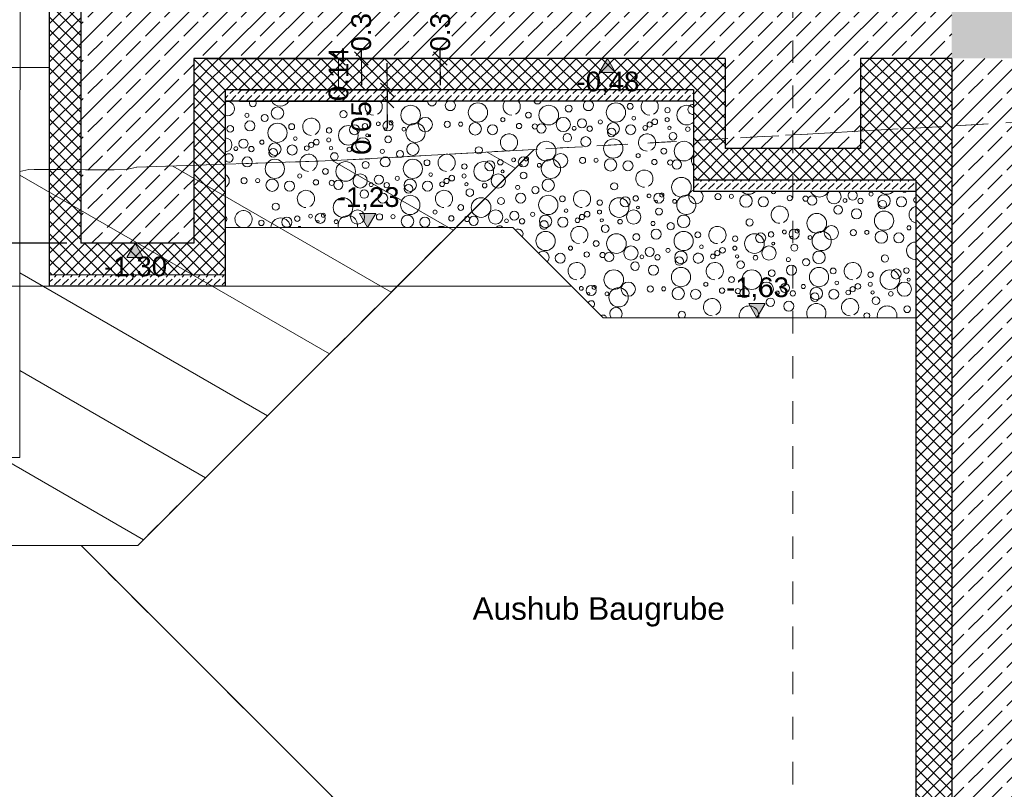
# Model space of a CAD drawing. Header units: metres. Extents: x -20.3 to 39.4, y -22.2 to 2.8.
# Tile 6 of 65: x 4.1 to 8.5, y -13.9 to -10.5. Entities that reach past the tile are written whole.
import ezdxf

# ---------------------------------------------------------------- set-up
doc = ezdxf.new("R2010")
doc.units = ezdxf.units.M
doc.header["$LTSCALE"] = 0.4
doc.header["$MEASUREMENT"] = 0
for name, pattern in [('Raster', [0.2, 0.1, -0.05, 0, -0.05]), ('Strichlinie', [0.2, 0.15, -0.05]), ('Strichlinie weit', [0.529167, 0.3175, -0.211667]), ('Strichlinie_ lang', [0.529167, 0.3175, -0.211667])]:
    doc.linetypes.add(name, pattern=pattern)
doc.layers.get('0').update_dxf_attribs({"color": 8, "lineweight": 9})
doc.layers.get('Defpoints').update_dxf_attribs({"color": 8, "lineweight": 9})
for name, color, linetype in [('Abbruch_S-Linien _ Schraffuren.2D', 2, 'Abbruch 1'), ('Neubau__ GHIW - druckfeste Dämmung u BP', 8, 'Continuous'), ('Neubau__ GHIW - Perimeterdämmung', 8, 'Continuous'), ('Neubau__ GHIW - Perimeterdämmung Wand', 8, 'Continuous'), ('Neubau_A - Bodenaustausch', 8, 'Continuous'), ('Neubau_A - Sauberkeitsschicht', 8, 'Continuous'), ('Neubau_A-Bodenplatte', 8, 'Continuous'), ('Neubau_A-Decken', 8, 'Continuous'), ('Neubau_A-Fundament', 8, 'Continuous'), ('Neubau_A-STB Wände', 8, 'Continuous'), ('Neubau_R-Konstruktionsraster gross', 33, 'Continuous'), ('Neubau_S-Linien _ Schraffuren.2D', 8, 'Continuous'), ('Neubau_T-Bemaßung', 8, 'Continuous')]:
    doc.layers.add(name, color=color, linetype=linetype)
doc.layers.add('S-Linien _ Schraffuren.2D', color=8, linetype='Continuous', lineweight=9)
doc.layers.add('T-Text', color=8, linetype='Continuous', lineweight=9)
doc.styles.add('ERSTELLTER_STIL_2', font='arial.ttf')
doc.linetypes.add('Abbruch 1', pattern='A,0,[1,U02-BA1-001-a Schnitte A-A und B-B1.Shx,S=0.001984,R=0,X=0,Y=0],-0.25,0', length=0.25)
doc.dimstyles.new('ERSTELLTER_STIL__1', dxfattribs={"dimtxt": 0.0875, "dimasz": 0.059375, "dimexe": 0.18, "dimexo": 0.0625, "dimgap": 0, "dimtad": 1, "dimzin": 0, "dimdsep": 46, "dimtxsty": 'ERSTELLTER_STIL_2', "dimblk": 'ARROWHEAD_6', "dimblk1": 'ARROWHEAD_6', "dimblk2": 'ARROWHEAD_6', "dimcen": 0.09, "dimclrd": 7, "dimclre": 7, "dimclrt": 7, "dimazin": 0, "dimtfac": 1, "dimtdec": 4, "dimtmove": 0, "dimatfit": 3, "dimfxl": 1, "dimtolj": 1, "dimtzin": 0, "dimarcsym": 0})
pattern_1 = [(45, (388.31789, -10.175), (-0.035355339, 0.035355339), [0.0375, -0.0125]), (45, (388.31789, -10.139645), (-0.035355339, 0.035355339), [0.0375, -0.0125])]
pattern_2 = [(45, (388.31789, -10.175), (-0.0282842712, 0.0282842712), []), (135, (388.31789, -10.175), (0.0282842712, 0.0282842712), [])]
pattern_3 = [(150, (0.2, -10.655), (0.1875, 0.3247595), [])]
pattern_4 = [(45, (388.31789, -10.175), (-0.084852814, 0.084852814), []), (45, (388.27546, -10.13257), (-0.084852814, 0.084852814), [0.09, -0.03])]

# ---------------------------------------------------------------- blocks, each defined once
blk = doc.blocks.new('*X236', base_point=(4547.9313, -0.0469))
at = {"layer": 'Neubau_A - Bodenaustausch', "color": 253, "linetype": 'Continuous', "lineweight": 9, "true_color": 0x9f9f9f}
for centre, radius in [((4166.8068, -1.1396), 0.0137), ((4166.8666, -1.1387), 0.00908), ((4166.931, -1.1593), 0.0275), ((4167.4855, -1.1286), 0.00908), ((4167.5429, -1.1593), 0.0275), ((4167.0081, -1.1631), 0.0223), ((4167.1252, -1.1466), 0.0117), ((4167.1953, -1.1489), 0.0115), ((4167.2243, -1.1574), 0.0205), ((4167.3698, -1.157), 0.00837), ((4167.4388, -1.159), 0.0118), ((4167.5356, -1.1755), 0.0189), ((4167.6199, -1.1631), 0.0223), ((4167.245, -1.2582), 0.0436), ((4167.3393, -1.1985), 0.0189), ((4167.4207, -1.2162), 0.0223), ((4167.543, -1.2467), 0.0427), ((4166.947, -1.2544), 0.0158), ((4166.7174, -1.3096), 0.013), ((4166.9687, -1.3482), 0.0436), ((4166.9962, -1.3231), 0.0223), ((4167.0424, -1.3077), 0.0119), ((4167.1013, -1.2967), 0.00837), ((4167.1444, -1.3062), 0.0223), ((4167.1581, -1.2926), 0.00908), ((4167.2666, -1.3367), 0.0427), ((4167.3095, -1.3002), 0.0315), ((4167.4068, -1.2996), 0.0137), ((4167.4666, -1.2987), 0.00908), ((4167.531, -1.3193), 0.0275), ((4167.6081, -1.3231), 0.0223), ((4167.6532, -1.2784), 0.00908), ((4166.8832, -1.3264), 0.0119), ((4167.0522, -1.3481), 0.00642), ((4167.1338, -1.321), 0.00574), ((4167.1454, -1.3662), 0.015), ((4167.2149, -1.321), 0.00837), ((4166.7336, -1.3623), 0.00812), ((4166.7843, -1.405), 0.0103), ((4166.804, -1.3904), 0.0115), ((4166.827, -1.3779), 0.0126), ((4166.8818, -1.3684), 0.00908), ((4167.0331, -1.3902), 0.0315), ((4167.2547, -1.4093), 0.0275), ((4166.8919, -1.405), 0.00732), ((4166.9072, -1.4419), 0.0169), ((4166.9731, -1.411), 0.0101), ((4167.1192, -1.4192), 0.00908), ((4167.1977, -1.431), 0.0158), ((4167.547, -1.4144), 0.0158), ((4166.9568, -1.5082), 0.0436), ((4167.0453, -1.4794), 0.015), ((4167.1325, -1.4662), 0.0223), ((4167.2548, -1.4967), 0.0427), ((4167.3174, -1.4696), 0.013), ((4167.4832, -1.4864), 0.0119), ((4167.5687, -1.5082), 0.0436), ((4167.5962, -1.4831), 0.0223), ((4167.6424, -1.4677), 0.0119), ((4166.7532, -1.5284), 0.00908), ((4166.8669, -1.5081), 0.0128), ((4167.0213, -1.5502), 0.0315), ((4167.1039, -1.5449), 0.0201), ((4167.3336, -1.5223), 0.00812), ((4167.427, -1.5379), 0.0126), ((4167.4818, -1.5284), 0.00908), ((4167.6331, -1.5502), 0.0315), ((4167.6522, -1.5081), 0.00642), ((4166.8252, -1.5566), 0.0117), ((4166.8953, -1.5589), 0.0115), ((4166.9243, -1.5674), 0.0205), ((4167.0698, -1.567), 0.00837), ((4167.1388, -1.569), 0.0118), ((4167.1855, -1.5386), 0.00908), ((4167.2429, -1.5693), 0.0275), ((4167.2356, -1.5855), 0.0189), ((4167.3199, -1.5731), 0.0223), ((4167.3843, -1.565), 0.0103), ((4167.404, -1.5504), 0.0115), ((4167.4919, -1.565), 0.00732), ((4167.5731, -1.571), 0.0101), ((4167.0393, -1.6085), 0.0189), ((4167.1207, -1.6262), 0.0223), ((4167.5072, -1.6019), 0.0169), ((4167.6453, -1.6394), 0.015)]:
    blk.add_circle(centre, radius, dxfattribs=at)
for centre, radius, start, end in [((4166.7095, -1.1402), 0.0315, 249.3865, 47.8435), ((4166.943, -1.0867), 0.0427, 224.8644, 315.1356), ((4167.0532, -1.1184), 0.00908, 170.1566, 9.8434), ((4167.2568, -1.0982), 0.0436, 205.3797, 334.6203), ((4167.3213, -1.1402), 0.0315, 132.1565, 47.8435), ((4167.4039, -1.1349), 0.0201, 116.2941, 63.7059), ((4167.5548, -1.0867), 0.0427, 224.8644, 315.1356), ((4167.6336, -1.1123), 0.00812, 213.9773, 326.0227), ((4166.6666, -1.1767), 0.0427, 318.0229, 41.9771), ((4167.6843, -1.155), 0.0103, 95.3677, 264.6323), ((4167.0807, -1.22), 0.0382, 296.5651, 270), ((4167.6926, -1.22), 0.0382, 103.9059, 256.0941), ((4166.8044, -1.31), 0.0382, 296.5651, 270), ((4167.6807, -1.38), 0.0382, 86.0141, 270), ((4166.7199, -1.4131), 0.0223, 195.0109, 164.9891), ((4166.7926, -1.47), 0.0382, 296.5651, 270), ((4167.4044, -1.47), 0.0382, 296.5651, 270), ((4166.7081, -1.5731), 0.0223, 244.2461, 115.7539), ((4166.7807, -1.63), 0.0382, 296.5651, 270), ((4167.243, -1.6567), 0.0427, 331.8816, 208.1184), ((4167.3926, -1.63), 0.0382, 296.5651, 270), ((4166.945, -1.6682), 0.0436, 348.5201, 191.4799), ((4167.4669, -1.6681), 0.0128, 317.0714, 222.9286), ((4167.5568, -1.6682), 0.0436, 348.5201, 191.4799)]:
    blk.add_arc(centre, radius, start, end, dxfattribs=at)
blk = doc.blocks.new('*X237', base_point=(4547.9313, -0.0469))
at = {"layer": 'Neubau_A - Bodenaustausch', "color": 253, "linetype": 'Continuous', "lineweight": 9, "true_color": 0x9f9f9f}
for centre, radius in [((4166.043, -1.3367), 0.0427), ((4166.3568, -1.3482), 0.0436), ((4166.4453, -1.3194), 0.015), ((4166.5325, -1.3062), 0.0223), ((4166.6548, -1.3367), 0.0427), ((4166.2669, -1.3481), 0.0128), ((4166.1081, -1.4131), 0.0223), ((4166.1532, -1.3684), 0.00908), ((4166.2252, -1.3966), 0.0117), ((4166.2953, -1.3989), 0.0115), ((4166.3243, -1.4074), 0.0205), ((4166.4213, -1.3902), 0.0315), ((4166.5039, -1.3849), 0.0201), ((4166.5855, -1.3786), 0.00908), ((4166.6429, -1.4093), 0.0275), ((4166.4393, -1.4485), 0.0189), ((4166.4698, -1.407), 0.00837), ((4166.5388, -1.409), 0.0118), ((4166.6356, -1.4255), 0.0189), ((4166.345, -1.5082), 0.0436), ((4166.5207, -1.4662), 0.0223), ((4166.643, -1.4967), 0.0427), ((4166.4095, -1.5502), 0.0315), ((4166.2013, -1.5467), 0.00837), ((4166.2444, -1.5562), 0.0223), ((4166.2338, -1.571), 0.00574), ((4166.2581, -1.5426), 0.00908), ((4166.3149, -1.571), 0.00837), ((4166.3666, -1.5867), 0.0427), ((4166.5068, -1.5496), 0.0137), ((4166.5666, -1.5487), 0.00908), ((4166.631, -1.5693), 0.0275)]:
    blk.add_circle(centre, radius, dxfattribs=at)
for centre, radius, start, end in [((4165.9207, -1.3062), 0.0223, 327.7959, 122.2041), ((4166.0356, -1.2655), 0.0189, 216.9734, 323.0266), ((4166.1926, -1.31), 0.0382, 119.8578, 270), ((4166.1926, -1.31), 0.0382, 296.5651, 60.1422), ((4166.3072, -1.2819), 0.0169, 162.645, 17.355), ((4166.5977, -1.271), 0.0158, 201.6732, 338.3268), ((4166.031, -1.4093), 0.0275, 314.7011, 135.2989), ((4166.1807, -1.47), 0.0382, 296.5651, 270), ((4166.7199, -1.4131), 0.0223, 164.9891, 195.0109), ((4166.7081, -1.5731), 0.0223, 115.7539, 244.2461), ((4166.2454, -1.6162), 0.015, 293.6809, 156.3191), ((4166.3547, -1.6593), 0.0275, 320.4326, 219.5674), ((4166.647, -1.6644), 0.0158, 307.5421, 232.4579), ((4166.2977, -1.681), 0.0158, 15.1674, 122.4479)]:
    blk.add_arc(centre, radius, start, end, dxfattribs=at)
blk = doc.blocks.new('*X241', base_point=(4547.9313, -0.0469))
at = {"layer": 'Neubau_A - Bodenaustausch', "color": 253, "linetype": 'Continuous', "lineweight": 9, "true_color": 0x9f9f9f}
for centre, radius in [((4164.8547, -0.7693), 0.0275), ((4165.445, -0.7782), 0.0436), ((4165.743, -0.7667), 0.0427), ((4166.0568, -0.7782), 0.0436), ((4166.1453, -0.7494), 0.015), ((4166.3548, -0.7667), 0.0427), ((4166.4174, -0.7396), 0.013), ((4164.7192, -0.7792), 0.00908), ((4164.7977, -0.791), 0.0158), ((4165.147, -0.7744), 0.0158), ((4165.9669, -0.7781), 0.0128), ((4166.4336, -0.7923), 0.00812), ((4166.5832, -0.7564), 0.0119), ((4164.6453, -0.8394), 0.015), ((4164.7325, -0.8262), 0.0223), ((4164.8548, -0.8567), 0.0427), ((4164.9174, -0.8296), 0.013), ((4165.1687, -0.8682), 0.0436), ((4165.1962, -0.8431), 0.0223), ((4165.2424, -0.8277), 0.0119), ((4165.3013, -0.8167), 0.00837), ((4165.3444, -0.8262), 0.0223), ((4165.3581, -0.8126), 0.00908), ((4165.4666, -0.8567), 0.0427), ((4165.5095, -0.8202), 0.0315), ((4165.6068, -0.8196), 0.0137), ((4165.6666, -0.8187), 0.00908), ((4165.731, -0.8393), 0.0275), ((4165.8081, -0.8431), 0.0223), ((4165.8532, -0.7984), 0.00908), ((4165.9252, -0.8266), 0.0117), ((4165.9953, -0.8289), 0.0115), ((4166.0243, -0.8374), 0.0205), ((4166.1213, -0.8202), 0.0315), ((4166.1698, -0.837), 0.00837), ((4166.2039, -0.8149), 0.0201), ((4166.2388, -0.839), 0.0118), ((4166.2855, -0.8086), 0.00908), ((4166.3429, -0.8393), 0.0275), ((4166.4199, -0.8431), 0.0223), ((4166.4843, -0.835), 0.0103), ((4166.504, -0.8204), 0.0115), ((4166.527, -0.8079), 0.0126), ((4166.5818, -0.7984), 0.00908), ((4166.5919, -0.835), 0.00732), ((4165.0832, -0.8464), 0.0119), ((4165.2522, -0.8681), 0.00642), ((4165.3338, -0.841), 0.00574), ((4165.3454, -0.8862), 0.015), ((4165.4149, -0.841), 0.00837), ((4166.1393, -0.8785), 0.0189), ((4166.3356, -0.8555), 0.0189), ((4166.6072, -0.8719), 0.0169), ((4166.6731, -0.841), 0.0101), ((4164.7039, -0.9049), 0.0201), ((4164.7855, -0.8986), 0.00908), ((4164.8429, -0.9293), 0.0275), ((4164.9199, -0.9331), 0.0223), ((4164.9336, -0.8823), 0.00812), ((4164.9843, -0.925), 0.0103), ((4165.004, -0.9104), 0.0115), ((4165.027, -0.8979), 0.0126), ((4165.0818, -0.8884), 0.00908), ((4165.2331, -0.9102), 0.0315), ((4165.4547, -0.9293), 0.0275), ((4166.045, -0.9382), 0.0436), ((4166.2207, -0.8962), 0.0223), ((4166.343, -0.9267), 0.0427), ((4164.6698, -0.927), 0.00837), ((4164.7388, -0.929), 0.0118), ((4164.8356, -0.9455), 0.0189), ((4165.0919, -0.925), 0.00732), ((4165.1072, -0.9619), 0.0169), ((4165.1731, -0.931), 0.0101), ((4165.3192, -0.9392), 0.00908), ((4165.3977, -0.951), 0.0158), ((4165.747, -0.9344), 0.0158), ((4166.1095, -0.9802), 0.0315), ((4166.4532, -0.9584), 0.00908), ((4166.5669, -0.9381), 0.0128), ((4164.7207, -0.9862), 0.0223), ((4164.843, -1.0167), 0.0427), ((4165.1568, -1.0282), 0.0436), ((4165.2453, -0.9994), 0.015), ((4165.3325, -0.9862), 0.0223), ((4165.4548, -1.0167), 0.0427), ((4165.5174, -0.9896), 0.013), ((4165.6832, -1.0064), 0.0119), ((4165.7687, -1.0282), 0.0436), ((4165.7962, -1.0031), 0.0223), ((4165.8424, -0.9877), 0.0119), ((4165.9013, -0.9767), 0.00837), ((4165.9444, -0.9862), 0.0223), ((4165.9338, -1.001), 0.00574), ((4165.9581, -0.9726), 0.00908), ((4166.0149, -1.001), 0.00837), ((4166.0666, -1.0167), 0.0427), ((4166.2068, -0.9796), 0.0137), ((4166.2666, -0.9787), 0.00908), ((4166.331, -0.9993), 0.0275), ((4166.4081, -1.0031), 0.0223), ((4166.5252, -0.9866), 0.0117), ((4166.5953, -0.9889), 0.0115), ((4166.6243, -0.9974), 0.0205), ((4164.9532, -1.0484), 0.00908), ((4165.0669, -1.0281), 0.0128), ((4165.2213, -1.0702), 0.0315), ((4165.3039, -1.0649), 0.0201), ((4165.5336, -1.0423), 0.00812), ((4165.627, -1.0579), 0.0126), ((4165.6818, -1.0484), 0.00908), ((4165.8331, -1.0702), 0.0315), ((4165.8522, -1.0281), 0.00642), ((4165.9454, -1.0462), 0.015), ((4164.7068, -1.0696), 0.0137), ((4164.7666, -1.0687), 0.00908), ((4164.831, -1.0893), 0.0275), ((4164.9081, -1.0931), 0.0223), ((4165.0252, -1.0766), 0.0117), ((4165.0953, -1.0789), 0.0115), ((4165.1243, -1.0874), 0.0205), ((4165.2698, -1.087), 0.00837), ((4165.3388, -1.089), 0.0118), ((4165.3855, -1.0586), 0.00908), ((4165.4429, -1.0893), 0.0275), ((4165.4356, -1.1055), 0.0189), ((4165.5199, -1.0931), 0.0223), ((4165.5843, -1.085), 0.0103), ((4165.604, -1.0704), 0.0115), ((4165.6919, -1.085), 0.00732), ((4165.7731, -1.091), 0.0101), ((4165.9192, -1.0992), 0.00908), ((4166.0547, -1.0893), 0.0275), ((4166.347, -1.0944), 0.0158), ((4166.645, -1.0982), 0.0436), ((4165.2393, -1.1285), 0.0189), ((4165.3207, -1.1462), 0.0223), ((4165.443, -1.1767), 0.0427), ((4165.7072, -1.1219), 0.0169), ((4165.9325, -1.1462), 0.0223), ((4165.9977, -1.111), 0.0158), ((4166.0548, -1.1767), 0.0427), ((4166.5013, -1.1367), 0.00837), ((4166.5444, -1.1462), 0.0223), ((4166.5581, -1.1326), 0.00908), ((4164.847, -1.1844), 0.0158), ((4165.145, -1.1882), 0.0436), ((4165.6669, -1.1881), 0.0128), ((4165.7568, -1.1882), 0.0436), ((4165.8453, -1.1594), 0.015), ((4166.1174, -1.1496), 0.013), ((4166.2832, -1.1664), 0.0119), ((4166.3687, -1.1882), 0.0436), ((4166.3962, -1.1631), 0.0223), ((4166.4424, -1.1477), 0.0119), ((4166.5338, -1.161), 0.00574), ((4166.6149, -1.161), 0.00837), ((4165.0013, -1.2267), 0.00837), ((4165.0444, -1.2362), 0.0223), ((4165.0581, -1.2226), 0.00908), ((4165.2095, -1.2302), 0.0315), ((4165.3068, -1.2296), 0.0137), ((4165.3666, -1.2287), 0.00908), ((4165.431, -1.2493), 0.0275), ((4165.5532, -1.2084), 0.00908), ((4165.8213, -1.2302), 0.0315), ((4165.9039, -1.2249), 0.0201), ((4165.9855, -1.2186), 0.00908), ((4166.0429, -1.2493), 0.0275), ((4166.1336, -1.2023), 0.00812), ((4166.204, -1.2304), 0.0115), ((4166.227, -1.2179), 0.0126), ((4166.2818, -1.2084), 0.00908), ((4166.4331, -1.2302), 0.0315), ((4166.4522, -1.1881), 0.00642), ((4166.5454, -1.2062), 0.015), ((4166.6547, -1.2493), 0.0275), ((4164.7832, -1.2564), 0.0119), ((4164.8962, -1.2531), 0.0223), ((4164.9424, -1.2377), 0.0119), ((4165.0338, -1.251), 0.00574), ((4165.1149, -1.251), 0.00837), ((4165.5081, -1.2531), 0.0223), ((4165.6252, -1.2366), 0.0117), ((4165.6953, -1.2389), 0.0115), ((4165.7243, -1.2474), 0.0205), ((4165.8698, -1.247), 0.00837), ((4165.9388, -1.249), 0.0118), ((4166.1199, -1.2531), 0.0223), ((4166.1843, -1.245), 0.0103), ((4166.2919, -1.245), 0.00732), ((4166.3731, -1.251), 0.0101), ((4166.5192, -1.2592), 0.00908)]:
    blk.add_circle(centre, radius, dxfattribs=at)
for centre, radius, start, end in [((4164.6331, -0.7502), 0.0315, 251.8383, 108.1617), ((4164.7454, -0.7262), 0.015, 141.5321, 38.4679), ((4164.8666, -0.6967), 0.0427, 208.1184, 331.8816), ((4165.2807, -0.74), 0.0382, 142.7359, 270), ((4165.2807, -0.74), 0.0382, 296.5651, 37.2641), ((4165.5393, -0.7185), 0.0189, 175.0504, 4.9496), ((4165.6207, -0.7362), 0.0223, 119.8987, 60.1013), ((4165.8926, -0.74), 0.0382, 142.7359, 270), ((4165.8926, -0.74), 0.0382, 296.5651, 37.2641), ((4166.0072, -0.7119), 0.0169, 197.0968, 342.9032), ((4166.2325, -0.7362), 0.0223, 119.8987, 60.1013), ((4166.5044, -0.74), 0.0382, 142.7359, 270), ((4166.5044, -0.74), 0.0382, 296.5651, 37.2641), ((4166.6687, -0.7782), 0.0436, 46.9752, 313.0248), ((4166.6962, -0.7531), 0.0223, 84.4413, 275.5587), ((4165.0044, -0.83), 0.0382, 296.5651, 270), ((4165.8807, -0.9), 0.0382, 296.5651, 270), ((4166.4926, -0.9), 0.0382, 296.5651, 270), ((4164.6213, -0.9102), 0.0315, 273.6716, 86.3284), ((4166.6568, -0.9382), 0.0436, 17.434, 342.566), ((4164.6393, -0.9685), 0.0189, 212.4116, 147.5884), ((4164.9926, -0.99), 0.0382, 296.5651, 270), ((4165.6044, -0.99), 0.0382, 296.5651, 270), ((4166.7213, -0.9802), 0.0315, 136.7021, 223.2979), ((4164.6095, -1.0702), 0.0315, 296.0894, 63.9106), ((4166.4807, -1.06), 0.0382, 296.5651, 270), ((4164.9807, -1.15), 0.0382, 296.5651, 270), ((4165.5926, -1.15), 0.0382, 296.5651, 270), ((4166.2044, -1.15), 0.0382, 296.5651, 270), ((4166.6666, -1.1767), 0.0427, 41.9771, 318.0229), ((4166.7095, -1.1402), 0.0315, 110.6135, 249.3865), ((4164.7044, -1.24), 0.0382, 296.5651, 254.8293), ((4164.6174, -1.2396), 0.013, 297.2113, 62.7887), ((4164.8687, -1.2782), 0.0436, 1.7515, 178.2485), ((4165.1666, -1.2667), 0.0427, 346.2811, 193.7189), ((4166.0356, -1.2655), 0.0189, 323.0265, 216.9735), ((4166.3072, -1.2819), 0.0169, 17.3549, 162.6451), ((4166.5977, -1.271), 0.0158, 338.3267, 201.6733), ((4164.9522, -1.2781), 0.00642, 11.3125, 168.6875), ((4165.5807, -1.31), 0.0382, 60.1421, 119.8579), ((4165.8393, -1.2885), 0.0189, 37.9016, 142.0984), ((4166.1926, -1.31), 0.0382, 60.1421, 119.8579)]:
    blk.add_arc(centre, radius, start, end, dxfattribs=at)
blk = doc.blocks.new('ARROWHEAD_6')
at = {"color": 0, "linetype": 'Continuous', "lineweight": 0}
for p, q in [((0, 0), (-1, 0)), ((-0.5, -0.5), (0.5, 0.5))]:
    blk.add_line(p, q, dxfattribs=at)
blk = doc.blocks.new('*D300')
at = {"layer": 'Defpoints', "color": 0, "linetype": 'Continuous', "transparency": 16777216}
for p in [(5.0099, -10.795), (5.7269, -10.795), (5.0099, -10.845)]:
    blk.add_point(p, dxfattribs=at)
at = {"layer": 'Neubau_T-Bemaßung', "linetype": 'Continuous', "lineweight": -2, "transparency": 16777216}
for p, q in [((5.7269, -10.7356), (5.7269, -10.6762)), ((5.0724, -10.795), (5.9069, -10.795)), ((5.7269, -10.795), (5.7269, -10.845)), ((5.0724, -10.845), (5.9069, -10.845)), ((5.7269, -10.9044), (5.7269, -10.9638))]:
    blk.add_line(p, q, dxfattribs=at)
at = {"layer": 'Neubau_T-Bemaßung', "linetype": 'Continuous', "lineweight": -2, "transparency": 16777216, "xscale": 0.059375, "yscale": 0.059375, "zscale": 0.059375}
for p, rotation in [((5.7269, -10.795), 270), ((5.7269, -10.845), 90)]:
    blk.add_blockref('ARROWHEAD_6', p, dxfattribs=dict(at, rotation=rotation))
at = {"layer": 'Neubau_T-Bemaßung', "linetype": 'Continuous', "lineweight": 9, "transparency": 16777216, "insert": (5.6129, -10.9638), "char_height": 0.0875, "attachment_point": 5, "rotation": 90, "style": 'ERSTELLTER_STIL_2'}
blk.add_mtext('\\A1;0.05', dxfattribs=at)
blk = doc.blocks.new('*D301')
at = {"layer": 'Defpoints', "color": 0, "linetype": 'Continuous', "transparency": 16777216}
for p in [(4.8699, -10.655), (5.5123, -10.655), (5.0099, -10.795)]:
    blk.add_point(p, dxfattribs=at)
at = {"layer": 'Neubau_T-Bemaßung', "linetype": 'Continuous', "lineweight": -2, "transparency": 16777216}
for p, q in [((4.9324, -10.655), (5.6923, -10.655)), ((5.5123, -10.7356), (5.5123, -10.7144)), ((5.0724, -10.795), (5.6923, -10.795))]:
    blk.add_line(p, q, dxfattribs=at)
at = {"layer": 'Neubau_T-Bemaßung', "linetype": 'Continuous', "lineweight": -2, "transparency": 16777216, "xscale": 0.059375, "yscale": 0.059375, "zscale": 0.059375}
for p, rotation in [((5.5123, -10.655), 90), ((5.5123, -10.795), 270)]:
    blk.add_blockref('ARROWHEAD_6', p, dxfattribs=dict(at, rotation=rotation))
at = {"layer": 'Neubau_T-Bemaßung', "linetype": 'Continuous', "lineweight": 9, "transparency": 16777216, "insert": (5.5123, -10.725), "char_height": 0.0875, "attachment_point": 5, "rotation": 90, "style": 'ERSTELLTER_STIL_2'}
blk.add_mtext('\\A1;0.14', dxfattribs=at)
blk = doc.blocks.new('*D302')
at = {"layer": 'Defpoints', "color": 0, "linetype": 'Continuous', "transparency": 16777216}
for p in [(4.3699, -10.355), (5.6129, -10.355), (4.8699, -10.655)]:
    blk.add_point(p, dxfattribs=at)
at = {"layer": 'Neubau_T-Bemaßung', "linetype": 'Continuous', "lineweight": -2, "transparency": 16777216}
for p, q in [((5.6129, -10.2956), (5.6129, -10.2363)), ((4.4324, -10.355), (5.7929, -10.355)), ((5.6129, -10.355), (5.6129, -10.3917)), ((5.6129, -10.655), (5.6129, -10.6186)), ((4.9324, -10.655), (5.7929, -10.655)), ((5.6129, -10.7144), (5.6129, -10.7738))]:
    blk.add_line(p, q, dxfattribs=at)
at = {"layer": 'Neubau_T-Bemaßung', "linetype": 'Continuous', "lineweight": -2, "transparency": 16777216, "xscale": 0.059375, "yscale": 0.059375, "zscale": 0.059375}
for p, rotation in [((5.6129, -10.355), 270), ((5.6129, -10.655), 90)]:
    blk.add_blockref('ARROWHEAD_6', p, dxfattribs=dict(at, rotation=rotation))
at = {"layer": 'Neubau_T-Bemaßung', "linetype": 'Continuous', "lineweight": 9, "transparency": 16777216, "insert": (5.6129, -10.5051), "char_height": 0.0875, "attachment_point": 5, "rotation": 90, "style": 'ERSTELLTER_STIL_2'}
blk.add_mtext('\\A1;0.30', dxfattribs=at)
blk = doc.blocks.new('*D315')
at = {"layer": 'Defpoints', "color": 0, "linetype": 'Continuous', "transparency": 16777216}
for p in [(4.3699, -10.355), (5.9629, -10.355), (6.1528, -10.655)]:
    blk.add_point(p, dxfattribs=at)
at = {"layer": 'Neubau_T-Bemaßung', "linetype": 'Continuous', "lineweight": -2, "transparency": 16777216}
for p, q in [((5.9629, -10.2956), (5.9629, -10.2363)), ((4.4324, -10.355), (6.1429, -10.355)), ((5.9629, -10.355), (5.9629, -10.3917)), ((5.9629, -10.655), (5.9629, -10.6186)), ((6.0903, -10.655), (5.7829, -10.655)), ((5.9629, -10.7144), (5.9629, -10.7738))]:
    blk.add_line(p, q, dxfattribs=at)
at = {"layer": 'Neubau_T-Bemaßung', "linetype": 'Continuous', "lineweight": -2, "transparency": 16777216, "xscale": 0.059375, "yscale": 0.059375, "zscale": 0.059375}
for p, rotation in [((5.9629, -10.355), 270), ((5.9629, -10.655), 90)]:
    blk.add_blockref('ARROWHEAD_6', p, dxfattribs=dict(at, rotation=rotation))
at = {"layer": 'Neubau_T-Bemaßung', "linetype": 'Continuous', "lineweight": 9, "transparency": 16777216, "insert": (5.9629, -10.5051), "char_height": 0.0875, "attachment_point": 5, "rotation": 90, "style": 'ERSTELLTER_STIL_2'}
blk.add_mtext('\\A1;0.30', dxfattribs=at)
blk = doc.blocks.new('*D321')
at = {"layer": 'Defpoints', "color": 0, "linetype": 'Continuous', "transparency": 16777216}
for p in [(3.9388, -10.355), (4.3699, -10.355), (4.3699, -11.475)]:
    blk.add_point(p, dxfattribs=at)
at = {"layer": 'Neubau_T-Bemaßung', "linetype": 'Continuous', "lineweight": -2, "transparency": 16777216}
for p, q in [((4.3074, -10.355), (3.7588, -10.355)), ((3.9388, -10.4144), (3.9388, -10.8094)), ((3.9388, -11.4156), (3.9388, -11.0276)), ((4.3074, -11.475), (3.7588, -11.475))]:
    blk.add_line(p, q, dxfattribs=at)
at = {"layer": 'Neubau_T-Bemaßung', "linetype": 'Continuous', "lineweight": -2, "transparency": 16777216, "xscale": 0.059375, "yscale": 0.059375, "zscale": 0.059375}
for p, rotation in [((3.9388, -10.355), 90), ((3.9388, -11.475), 270)]:
    blk.add_blockref('ARROWHEAD_6', p, dxfattribs=dict(at, rotation=rotation))
at = {"layer": 'Neubau_T-Bemaßung', "linetype": 'Continuous', "lineweight": 9, "transparency": 16777216, "insert": (3.9388, -10.9185), "char_height": 0.0875, "attachment_point": 5, "rotation": 90, "style": 'ERSTELLTER_STIL_2'}
blk.add_mtext('\\A1;1.12', dxfattribs=at)

msp = doc.modelspace()

# ---------------------------------------------------------------- hatches: boundary and pattern name
at = {"layer": 'Neubau__ GHIW - druckfeste Dämmung u BP', "linetype": 'Continuous', "lineweight": 0}
h = msp.add_hatch(dxfattribs=at)
h.set_pattern_fill('DÄMMUNG__HART_1_0002', color=256, style=0, pattern_type=2)
h.set_pattern_definition(pattern_2)
h.paths.add_polyline_path([(4.8699, -10.795), (7.225, -10.795), (7.225, -10.655), (4.8699, -10.655)])
h = msp.add_hatch(dxfattribs=at)
h.set_pattern_fill('DÄMMUNG__HART_1_0002', color=256, style=0, pattern_type=2)
h.set_pattern_definition(pattern_2)
h.paths.add_polyline_path([(8.23, -10.655), (7.825, -10.655), (7.825, -10.795), (8.23, -10.795)])
h = msp.add_hatch(dxfattribs=at)
h.set_pattern_fill('DÄMMUNG__HART_1_0002', color=256, style=0, pattern_type=2)
h.set_pattern_definition(pattern_2)
h.paths.add_polyline_path([(7.085, -11.195), (8.07, -11.195), (8.07, -11.055), (7.085, -11.055)])
h = msp.add_hatch(dxfattribs=at)
h.set_pattern_fill('DÄMMUNG__HART_1_0002', color=256, style=0, pattern_type=2)
h.set_pattern_definition(pattern_2)
h.paths.add_polyline_path([(5.0099, -11.475), (4.2299, -11.475), (4.2299, -11.615), (5.0099, -11.615)])
h = msp.add_hatch(dxfattribs=at)
h.set_pattern_fill('BETON__UNBEWEHRT_0002', color=256, style=0, pattern_type=2)
h.set_pattern_definition(pattern_1)
h.paths.add_polyline_path([(4.2299, -11.665), (5.0099, -11.665), (5.0099, -11.615), (4.2299, -11.615)])
at = {"layer": 'Neubau__ GHIW - Perimeterdämmung', "linetype": 'Continuous', "lineweight": 0}
h = msp.add_hatch(dxfattribs=at)
h.set_pattern_fill('DÄMMUNG__HART_1_0002', color=256, style=0, pattern_type=2)
h.set_pattern_definition(pattern_2)
h.paths.add_polyline_path([(4.2299, -10.355), (4.2299, -11.475), (4.3699, -11.475), (4.3699, -10.355)])
at = {"layer": 'Neubau__ GHIW - Perimeterdämmung Wand', "linetype": 'Continuous', "lineweight": 0}
h = msp.add_hatch(dxfattribs=at)
h.set_pattern_fill('DÄMMUNG__HART_1_0002', color=256, style=0, pattern_type=2)
h.set_pattern_definition(pattern_2)
h.paths.add_polyline_path([(4.8699, -11.475), (5.0099, -11.475), (5.0099, -10.795), (4.8699, -10.795)])
h = msp.add_hatch(dxfattribs=at)
h.set_pattern_fill('DÄMMUNG__HART_1_0002', color=256, style=0, pattern_type=2)
h.set_pattern_definition(pattern_2)
h.paths.add_polyline_path([(7.225, -10.795), (7.085, -10.795), (7.085, -11.055), (7.225, -11.055)])
h = msp.add_hatch(dxfattribs=at)
h.set_pattern_fill('DÄMMUNG__HART_1_0002', color=256, style=0, pattern_type=2)
h.set_pattern_definition(pattern_2)
h.paths.add_polyline_path([(7.825, -11.055), (8.07, -11.055), (8.07, -10.795), (7.825, -10.795)])
h = msp.add_hatch(dxfattribs=at)
h.set_pattern_fill('DÄMMUNG__HART_1_0002', color=256, style=0, pattern_type=2)
h.set_pattern_definition(pattern_2)
h.paths.add_polyline_path([(8.23, -10.795), (8.07, -10.795), (8.07, -14.555), (8.23, -14.555)])
at = {"layer": 'Neubau_A - Sauberkeitsschicht', "linetype": 'Continuous', "lineweight": 0}
h = msp.add_hatch(dxfattribs=at)
h.set_pattern_fill('BETON__UNBEWEHRT_0002', color=256, style=0, pattern_type=2)
h.set_pattern_definition(pattern_1)
h.paths.add_polyline_path([(5.0099, -10.845), (7.085, -10.845), (7.085, -10.795), (5.0099, -10.795)])
h = msp.add_hatch(dxfattribs=at)
h.set_pattern_fill('BETON__UNBEWEHRT_0002', color=256, style=0, pattern_type=2)
h.set_pattern_definition(pattern_1)
h.paths.add_polyline_path([(8.07, -11.195), (7.085, -11.195), (7.085, -11.245), (8.07, -11.245)])
at = {"layer": 'Neubau_A-Bodenplatte', "linetype": 'Continuous', "lineweight": 0}
h = msp.add_hatch(dxfattribs=at)
h.set_pattern_fill('BETON__STAHLBETON_0002', color=256, style=0, pattern_type=2)
h.set_pattern_definition(pattern_4)
h.paths.add_polyline_path([(4.3699, -10.655), (8.23, -10.655), (8.23, -10.355), (4.3699, -10.355)])
at = {"layer": 'Neubau_A-Decken', "linetype": 'Continuous', "lineweight": 0}
h = msp.add_hatch(dxfattribs=at)
h.set_pattern_fill('BETON__STAHLBETON_0002', color=256, style=0, pattern_type=2)
h.set_pattern_definition(pattern_4)
h.paths.add_polyline_path([(23.73, -10.355), (8.23, -10.355), (8.23, -10.655), (23.73, -10.655)])
at = {"layer": 'Neubau_A-Fundament', "linetype": 'Continuous', "lineweight": 0}
h = msp.add_hatch(dxfattribs=at)
h.set_pattern_fill('BETON__STAHLBETON_0002', color=256, style=0, pattern_type=2)
h.set_pattern_definition(pattern_4)
h.paths.add_polyline_path([(4.8699, -10.655), (4.3699, -10.655), (4.3699, -11.475), (4.8699, -11.475)])
h = msp.add_hatch(dxfattribs=at)
h.set_pattern_fill('BETON__STAHLBETON_0002', color=256, style=0, pattern_type=2)
h.set_pattern_definition(pattern_4)
h.paths.add_polyline_path([(7.825, -10.655), (7.225, -10.655), (7.225, -11.055), (7.825, -11.055)])
at = {"layer": 'Neubau_A-STB Wände', "linetype": 'Continuous', "lineweight": 0}
h = msp.add_hatch(dxfattribs=at)
h.set_pattern_fill('BETON__STAHLBETON_0002', color=256, style=0, pattern_type=2)
h.set_pattern_definition(pattern_4)
h.paths.add_polyline_path([(8.53, -10.655), (8.23, -10.655), (8.23, -14.555), (8.53, -14.555)])
at = {"layer": 'Neubau_S-Linien _ Schraffuren.2D', "linetype": 'Continuous', "lineweight": 15}
h = msp.add_hatch(dxfattribs=at)
h.set_pattern_fill('ABSTANDSFLÄCHEN_0002', color=256, style=0, pattern_type=2)
h.set_pattern_definition(pattern_3)
h.paths.add_polyline_path([(-20.2927, -13.835), (-20.2927, -12.738), (-17.2924, -12.738), (-17.2924, -12.288), (-16.2845, -12.2872), (-16.2842, -11.8372), (-15.2736, -11.8372), (-15.274, -11.3872), (-14.264, -11.3864), (-12.4852, -11.335), (-12.4852, -10.885), (-11.4352, -10.885), (-11.4352, -10.435), (-10.3852, -10.435), (-0.24, -10.195), (4.2299, -10.195), (4.2299, -10.29), (4.2299, -10.695), (-0.2341, -10.695), (-9.8189, -10.9217), (-11.9852, -11.8208), (-13.7285, -11.8711), (-18.0854, -13.8148)])
at = {"layer": 'Neubau_T-Bemaßung', "linetype": 'Continuous', "lineweight": 9}
for points in [[(6.7032, -10.655), (6.667, -10.7175), (6.7395, -10.7175)], [(6.7032, -10.655), (6.667, -10.7175), (6.7395, -10.7175)], [(6.7032, -10.655), (6.667, -10.7175), (6.7395, -10.7175)], [(5.6406, -11.405), (5.6768, -11.3425), (5.6043, -11.3425)], [(4.6099, -11.475), (4.5737, -11.5375), (4.6462, -11.5375)], [(7.3662, -11.805), (7.4025, -11.7425), (7.33, -11.7425)]]:
    msp.add_hatch(color=256, dxfattribs=at).paths.add_polyline_path(points)
at = {"layer": 'S-Linien _ Schraffuren.2D', "linetype": 'Continuous', "lineweight": 15}
h = msp.add_hatch(dxfattribs=at)
h.set_pattern_fill('ABSTANDSFLÄCHEN_0002', color=256, style=0, pattern_type=2)
h.set_pattern_definition(pattern_3)
h.paths.add_polyline_path([(6.3785, -11.0587), (4.6218, -12.8154), (2.8344, -12.8154), (-7.3944, -15.2753), (-8.757, -15.2753), (-10.2891, -13.7433), (-8.2973, -13.725), (-7.9223, -13.725), (-7.9223, -11.225), (3.3486, -11.225), (3.3486, -12.425), (4.0986, -12.425), (4.0987, -11.1565), (4.1399, -11.1475), (4.5642, -11.1492), (4.6172, -11.1378), (5.4971, -11.1083)])

# ---------------------------------------------------------------- linework, layer by layer
msp.add_lwpolyline([(-7.3944, -15.2753), (2.8344, -12.8154), (4.3704, -12.8154), (7.07, -15.515), (7.91, -15.515), (23.875, -15.515), (25.205, -15.515), (25.205, -10.5875), (25.445, -10.5812), (25.5614, -10.5781), (27.8837, -10.5326), (27.916, -10.5319), (27.9163, -10.532), (28.0238, -10.5317), (28.5301, -10.5324), (28.533, -10.5321), (29.2051, -10.5381), (29.43, -10.5315), (35.8645, -10.5315), (39.43, -10.5315), (39.43, -22.195), (-20.2927, -22.195)])
at = {"layer": 'Abbruch_S-Linien _ Schraffuren.2D', "linetype": 'Abbruch 1', "lineweight": 15}
msp.add_lwpolyline([(-8.2973, -10.975), (-8.2973, -3.7936), (-8.9415, -3.874), (-8.9415, -3.59), (-8.2973, -3.5097), (-8.2973, -3.2576), (1.2104, -2.4389), (1.2104, -2.7218), (1.9123, -2.6427), (1.9123, -2.922), (1.2104, -2.9931), (1.2104, -3.59), (4.0986, -3.8347), (4.0945, -4.114), (4.8994, -4.1822), (4.8994, -4.4662), (4.112, -4.3995), (4.1061, -7.2757), (4.8613, -7.344), (4.8568, -7.8628), (4.105, -7.7891), (4.0986, -11.225)], dxfattribs=at)
at = {"layer": 'Neubau__ GHIW - druckfeste Dämmung u BP', "linetype": 'Continuous', "lineweight": 25}
for p, q in [((7.085, -10.795), (5.0099, -10.795)), ((7.085, -11.055), (7.085, -11.195)), ((7.825, -11.055), (7.225, -11.055)), ((8.07, -11.195), (7.085, -11.195)), ((4.8699, -11.475), (4.3699, -11.475)), ((5.0099, -11.665), (4.2299, -11.665))]:
    msp.add_line(p, q, dxfattribs=at)
at = {"layer": 'Neubau__ GHIW - druckfeste Dämmung u BP', "linetype": 'Continuous', "lineweight": 15}
msp.add_line((5.0099, -11.615), (4.2299, -11.615), dxfattribs=at)
at = {"layer": 'Neubau__ GHIW - druckfeste Dämmung u BP', "linetype": 'Continuous', "lineweight": 9}
for p, q in [((-0.44, -11.665), (4.2299, -11.665)), ((5.0099, -11.665), (6.545, -11.665))]:
    msp.add_line(p, q, dxfattribs=at)
at = {"layer": 'Neubau__ GHIW - druckfeste Dämmung u BP', "linetype": 'Continuous', "lineweight": 25, "flags": 128}
for points in [[(4.2299, -11.475), (4.2299, -11.615), (4.2299, -11.665)], [(5.0099, -11.475), (5.0099, -11.615), (5.0099, -11.665)]]:
    msp.add_lwpolyline(points, dxfattribs=at)
at = {"layer": 'Neubau__ GHIW - Perimeterdämmung', "linetype": 'Continuous', "lineweight": 25}
msp.add_line((4.2299, -10.355), (4.2299, -11.475), dxfattribs=at)
at = {"layer": 'Neubau__ GHIW - Perimeterdämmung', "linetype": 'Continuous', "lineweight": 25, "flags": 128}
msp.add_lwpolyline([(4.3699, -10.355), (4.3699, -10.655), (4.3699, -11.475)], dxfattribs=at)
at = {"layer": 'Neubau__ GHIW - Perimeterdämmung Wand', "linetype": 'Continuous', "lineweight": 25}
for p, q in [((5.0099, -11.405), (5.0099, -11.475)), ((8.07, -11.805), (8.07, -14.395))]:
    msp.add_line(p, q, dxfattribs=at)
at = {"layer": 'Neubau__ GHIW - Perimeterdämmung Wand', "linetype": 'Continuous', "lineweight": 25, "flags": 128}
for points in [[(5.0099, -10.795), (5.0099, -10.845), (5.0099, -11.405)], [(7.085, -10.795), (7.085, -10.845), (7.085, -11.055)], [(8.07, -11.195), (8.07, -11.245), (8.07, -11.805)]]:
    msp.add_lwpolyline(points, dxfattribs=at)
at = {"layer": 'Neubau_A - Bodenaustausch', "linetype": 'Continuous', "lineweight": 9}
for p, q in [((6.285, -11.405), (5.0099, -11.405)), ((6.285, -11.405), (6.685, -11.805)), ((7.085, -11.805), (6.685, -11.805)), ((8.07, -11.805), (7.085, -11.805))]:
    msp.add_line(p, q, dxfattribs=at)
at = {"layer": 'Neubau_A - Sauberkeitsschicht', "linetype": 'Continuous', "lineweight": 25}
for p, q in [((7.085, -10.845), (5.0099, -10.845)), ((7.085, -11.195), (7.085, -11.245)), ((8.07, -11.245), (7.085, -11.245))]:
    msp.add_line(p, q, dxfattribs=at)
at = {"layer": 'Neubau_A-Bodenplatte', "linetype": 'Continuous', "lineweight": 25}
for p, q in [((7.225, -10.655), (4.8699, -10.655)), ((8.23, -10.655), (7.825, -10.655))]:
    msp.add_line(p, q, dxfattribs=at)
at = {"layer": 'Neubau_A-Fundament', "linetype": 'Continuous', "lineweight": 25, "flags": 128}
for points in [[(4.8699, -10.655), (4.8699, -10.795), (4.8699, -11.475)], [(7.225, -10.655), (7.225, -10.795), (7.225, -11.055)], [(7.825, -10.655), (7.825, -10.795), (7.825, -11.055)]]:
    msp.add_lwpolyline(points, dxfattribs=at)
at = {"layer": 'Neubau_A-STB Wände', "linetype": 'Continuous', "lineweight": 25, "flags": 128}
msp.add_lwpolyline([(8.23, -10.655), (8.23, -10.795), (8.23, -14.555)], dxfattribs=at)
at = {"layer": 'Neubau_R-Konstruktionsraster gross', "linetype": 'Raster', "lineweight": 9}
msp.add_line((7.525, -1.175), (7.525, -15.175), dxfattribs=at)
at = {"layer": 'Neubau_S-Linien _ Schraffuren.2D', "linetype": 'Continuous', "lineweight": 15}
msp.add_line((4.2299, -10.695), (-0.2341, -10.695), dxfattribs=at)
at = {"layer": 'Neubau_T-Bemaßung', "linetype": 'Continuous', "lineweight": 9}
for p, q in [((6.7032, -10.655), (6.6563, -10.655)), ((6.7032, -10.655), (6.6563, -10.655)), ((6.7032, -10.655), (6.6563, -10.655)), ((6.7032, -10.655), (6.667, -10.7175)), ((6.7032, -10.655), (6.667, -10.7175)), ((6.7032, -10.655), (6.667, -10.7175)), ((6.7032, -10.655), (6.7501, -10.655)), ((6.7395, -10.7175), (6.7032, -10.655)), ((6.7032, -10.655), (6.7501, -10.655)), ((6.7395, -10.7175), (6.7032, -10.655)), ((6.7032, -10.655), (6.7501, -10.655)), ((6.7395, -10.7175), (6.7032, -10.655)), ((6.667, -10.7175), (6.7395, -10.7175)), ((6.667, -10.7175), (6.7395, -10.7175)), ((6.667, -10.7175), (6.7395, -10.7175)), ((5.6406, -11.405), (5.6043, -11.3425)), ((5.6043, -11.3425), (5.6768, -11.3425)), ((5.6768, -11.3425), (5.6406, -11.405)), ((5.6406, -11.405), (5.5937, -11.405)), ((5.6406, -11.405), (5.6874, -11.405)), ((4.6099, -11.475), (4.5631, -11.475)), ((4.6099, -11.475), (4.5737, -11.5375)), ((4.6099, -11.475), (4.6568, -11.475)), ((4.6462, -11.5375), (4.6099, -11.475)), ((4.5737, -11.5375), (4.6462, -11.5375)), ((7.3662, -11.805), (7.33, -11.7425)), ((7.33, -11.7425), (7.4025, -11.7425)), ((7.4025, -11.7425), (7.3662, -11.805)), ((7.3662, -11.805), (7.3194, -11.805)), ((7.3662, -11.805), (7.4131, -11.805))]:
    msp.add_line(p, q, dxfattribs=at)
at = {"layer": 'S-Linien _ Schraffuren.2D', "linetype": 'Strichlinie weit', "lineweight": 15}
for p, q in [((4.6218, -12.8154), (6.3785, -11.0587)), ((2.8344, -12.8154), (4.6218, -12.8154))]:
    msp.add_line(p, q, dxfattribs=at)
at = {"layer": 'S-Linien _ Schraffuren.2D', "linetype": 'Strichlinie_ lang', "lineweight": 9, "flags": 128}
msp.add_lwpolyline([(27.8837, -10.5326), (25.5614, -10.5781), (24.1775, -10.6147), (21.1276, -10.6959), (21.0796, -10.6973), (21.0646, -10.6977), (21.0618, -10.6976), (21.0518, -10.697), (19.4137, -10.6659), (19.1692, -10.6655), (19.1685, -10.6655), (18.5221, -10.6813), (15.7312, -10.7562), (15.5098, -10.7621), (15.508, -10.7621), (15.503, -10.7622), (15.0902, -10.7678), (14.9023, -10.7691), (13.5024, -10.7835), (11.2974, -10.8082), (11.0096, -10.8062), (10.8747, -10.8061), (10.8745, -10.8061), (10.8715, -10.806), (10.7745, -10.8115), (10.4563, -10.8155), (10.4558, -10.8155), (9.8307, -10.8648), (5.4971, -11.1083), (4.6655, -11.1362), (4.6172, -11.1378), (4.5642, -11.1492), (4.1399, -11.1475), (4.0987, -11.1565)], dxfattribs=at)
at = {"layer": 'S-Linien _ Schraffuren.2D', "linetype": 'Strichlinie', "lineweight": 15, "flags": 128}
msp.add_lwpolyline([(4.6218, -12.8154), (6.3785, -11.0587), (9.8307, -10.8648), (10.4558, -10.8155), (10.8715, -10.806), (11.2974, -10.8082), (13.5024, -10.7835), (14.9023, -10.7691), (15.7312, -10.7562), (18.5221, -10.6813), (19.4137, -10.6659), (21.0646, -10.6977), (24.1775, -10.6147), (25.3122, -10.5847), (25.3122, -15.515), (7.91, -15.515), (7.07, -15.515), (4.3704, -12.8154)], close=True, dxfattribs=at)
at = {"layer": 'S-Linien _ Schraffuren.2D', "linetype": 'Continuous', "lineweight": 15, "flags": 128}
msp.add_lwpolyline([(6.3785, -11.0587), (4.6218, -12.8154), (2.8344, -12.8154), (-7.3944, -15.2753), (-8.757, -15.2753), (-10.2891, -13.7433), (-8.2973, -13.725), (-7.9223, -13.725), (-7.9223, -11.225), (3.3486, -11.225), (3.3486, -12.425), (4.0986, -12.425), (4.0987, -11.1565), (4.1399, -11.1475), (4.5642, -11.1492), (4.6172, -11.1378), (5.4971, -11.1083)], close=True, dxfattribs=at)

# ---------------------------------------------------------------- block references
at = {"layer": 'Neubau_A - Bodenaustausch', "lineweight": 0}
for name in ['*X241', '*X236', '*X237']:
    msp.add_blockref(name, (388.3179, -10.175), dxfattribs=at)

# ---------------------------------------------------------------- texts
at = {"layer": 'Neubau_T-Bemaßung', "lineweight": 9, "char_height": 0.0875, "attachment_point": 7, "style": 'ERSTELLTER_STIL_2'}
for s, insert in [('\\A1;-0,48', (6.5665, -10.8175)), ('\\A1;-0,48', (6.5665, -10.8175)), ('\\A1;-0,48', (6.5665, -10.8175)), ('\\A1;-1,23', (5.5038, -11.33)), ('\\A1;-1,30', (4.4732, -11.6375)), ('\\A1;-1,63', (7.2295, -11.73))]:
    msp.add_mtext(s, dxfattribs=dict(at, insert=insert))
at = {"layer": 'T-Text', "linetype": 'Continuous', "lineweight": 15, "insert": (7.2242, -13.11), "char_height": 0.1, "attachment_point": 6, "style": 'ERSTELLTER_STIL_2'}
msp.add_mtext('\\A1;Aushub Baugrube', dxfattribs=at)

# ---------------------------------------------------------------- dimensions: what is measured, and where the dimension line sits
at = {"layer": 'Neubau_T-Bemaßung', "linetype": 'Continuous', "lineweight": 9}
for base, p1, p2, picture, middle in [((5.6129, -10.355), (4.8699, -10.655), (4.3699, -10.355), '*D302', (5.6129, -10.5051)), ((5.9629, -10.355), (6.1528, -10.655), (4.3699, -10.355), '*D315', (5.9629, -10.5051)), ((3.9388, -10.355), (4.3699, -11.475), (4.3699, -10.355), '*D321', (3.9388, -10.9185)), ((5.5123, -10.655), (5.0099, -10.795), (4.8699, -10.655), '*D301', (5.5123, -10.725)), ((5.7269, -10.795), (5.0099, -10.845), (5.0099, -10.795), '*D300', (5.6129, -10.9638))]:
    dim = msp.add_linear_dim(base=base, p1=p1, p2=p2, angle=90, dimstyle='ERSTELLTER_STIL__1', override={"dimclrd": 256, "dimclre": 256, "dimclrt": 256}, dxfattribs=at)
    dim.commit()
    dim.dimension.update_dxf_attribs({"geometry": picture, "text_midpoint": middle, "dimtype": 160, "text_rotation": 90})

doc.saveas('drawing.dxf')
